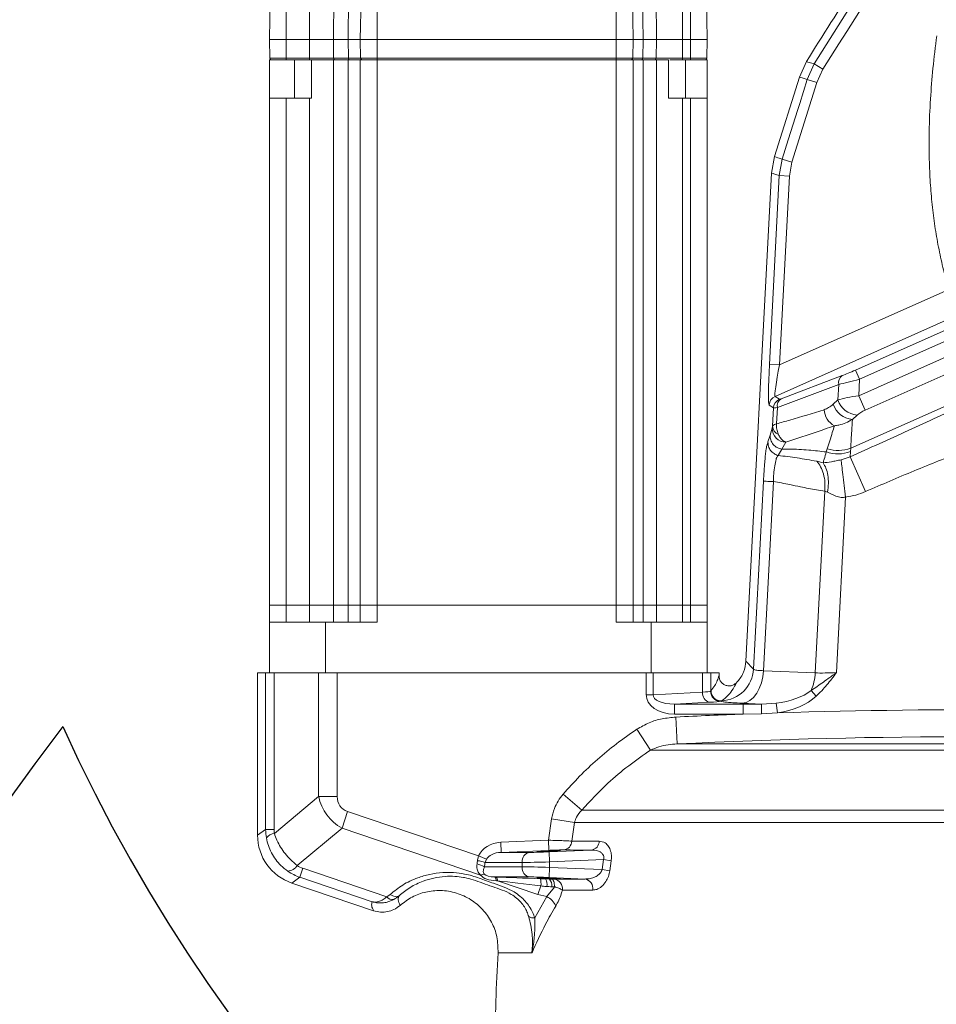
# Model space of a CAD drawing. Header units: millimetres. Extents: x 0 to 16820, y 0 to 11880.
# Tile 98 of 122: x 13241 to 13513, y 6855 to 7147. Entities that reach past the tile are written whole.
import ezdxf

# ---------------------------------------------------------------- set-up
doc = ezdxf.new("R2010")
doc.units = ezdxf.units.MM
doc.header["$LTSCALE"] = 20
doc.linetypes.add('PHANTOM', pattern=[12.7, 6.35, -1.27, 1.27, -1.27, 1.27, -1.27])
doc.styles.add('SLDTEXTSTYLE0', font='TXT', dxfattribs={"width": 0.605})
doc.dimstyles.new('SLDDIMSTYLE0', dxfattribs={"dimtxt": 140, "dimasz": 100, "dimexe": 0, "dimexo": 0.0625, "dimgap": 35, "dimtad": 1, "dimtoh": 1, "dimdec": 0, "dimrnd": 1e-09, "dimzin": 12, "dimdsep": 46, "dimtxsty": 'SLDTEXTSTYLE0', "dimsah": 1, "dimcen": 0.09, "dimadec": 0, "dimazin": 0, "dimtfac": 1, "dimtofl": 0, "dimtmove": 0, "dimatfit": 3, "dimfxl": 1, "dimfrac": 2, "dimtolj": 1, "dimtzin": 12, "dimarcsym": 0})

# ---------------------------------------------------------------- blocks, each defined once
blk = doc.blocks.new('*D21')
at = {"color": 7, "linetype": 'Continuous', "lineweight": 0}
for p, q in [((11361.95, 7139.47), (11361.95, 4174.47)), ((13524.83, 6320.77), (13524.83, 4174.47)), ((11361.95, 4204.47), (13524.83, 4204.47))]:
    blk.add_line(p, q, dxfattribs=at)
for points in [[(11361.95, 4204.47), (11461.95, 4189.47), (11461.95, 4219.47)], [(13524.83, 4204.47), (13424.83, 4219.47), (13424.83, 4189.47)]]:
    blk.add_solid(points, dxfattribs=at)
at = {"color": 7, "linetype": 'Continuous', "lineweight": 0, "insert": (12229.51, 4384.94), "char_height": 140, "attachment_point": 1, "style": 'SLDTEXTSTYLE0'}
blk.add_mtext('2163', dxfattribs=at)
blk = doc.blocks.new('*D23')
at = {"color": 7, "linetype": 'Continuous', "lineweight": 0}
for p, q in [((12163.43, 7139.47), (12163.43, 4467.07)), ((13524.83, 6320.77), (13524.83, 4467.07)), ((12163.43, 4497.07), (13524.83, 4497.07))]:
    blk.add_line(p, q, dxfattribs=at)
for points in [[(12163.43, 4497.07), (12263.43, 4482.07), (12263.43, 4512.07)], [(13524.83, 4497.07), (13424.83, 4512.07), (13424.83, 4482.07)]]:
    blk.add_solid(points, dxfattribs=at)
at = {"color": 7, "linetype": 'Continuous', "lineweight": 0, "insert": (12630.25, 4677.54), "char_height": 140, "attachment_point": 1, "style": 'SLDTEXTSTYLE0'}
blk.add_mtext('1361', dxfattribs=at)

msp = doc.modelspace()

# ---------------------------------------------------------------- linework, layer by layer
at = {"color": 7, "linetype": 'Continuous', "lineweight": 0}
for p, q in [((13315.63, 7186.97), (13314.83, 7141.47)), ((13444.04, 7186.97), (13444.83, 7141.47)), ((13342.31, 7169.02), (13341.83, 7141.47)), ((13422.35, 7169.02), (13422.83, 7141.47)), ((13314.83, 7141.47), (13319.83, 7141.47)), ((13314.93, 7135.96), (13314.83, 7141.47)), ((13319.83, 7141.47), (13326.76, 7141.47)), ((13326.76, 7141.47), (13333.84, 7141.47)), ((13333.84, 7141.47), (13338.23, 7141.47)), ((13338.23, 7141.47), (13341.83, 7141.47)), ((13341.83, 7141.47), (13346.83, 7141.47)), ((13341.93, 7135.96), (13341.83, 7141.47)), ((13346.83, 7141.47), (13417.83, 7141.47)), ((13417.83, 7141.47), (13422.83, 7141.47)), ((13422.73, 7135.96), (13422.83, 7141.47)), ((13422.83, 7141.47), (13425.76, 7141.47)), ((13425.76, 7141.47), (13429.78, 7141.47)), ((13429.78, 7141.47), (13437.46, 7141.47)), ((13437.46, 7141.47), (13439.83, 7141.47)), ((13439.83, 7141.47), (13444.83, 7141.47)), ((13444.73, 7135.96), (13444.83, 7141.47)), ((13314.83, 7124.07), (13314.83, 7135.47)), ((13315.43, 7135.47), (13314.83, 7135.47)), ((13319.83, 7135.47), (13315.43, 7135.47)), ((13326.76, 7135.47), (13319.83, 7135.47)), ((13326.98, 7135.47), (13326.76, 7135.47)), ((13327.33, 7135.47), (13327.33, 7124.07)), ((13338.23, 7135.47), (13333.84, 7135.47)), ((13342.43, 7135.47), (13338.61, 7135.47)), ((13341.83, 6973.47), (13341.83, 7135.47)), ((13346.83, 7135.47), (13342.43, 7135.47)), ((13417.83, 7135.47), (13346.83, 7135.47)), ((13422.23, 7135.47), (13417.83, 7135.47)), ((13425.34, 7135.47), (13422.23, 7135.47)), ((13422.83, 7135.47), (13422.83, 6973.47)), ((13429.78, 7135.47), (13425.76, 7135.47)), ((13433.33, 7124.07), (13433.33, 7135.47)), ((13437.46, 7135.47), (13433.68, 7135.47)), ((13439.83, 7135.47), (13437.46, 7135.47)), ((13444.23, 7135.47), (13439.83, 7135.47)), ((13444.83, 7135.47), (13444.23, 7135.47)), ((13444.83, 7135.47), (13444.83, 7124.07)), ((13474.26, 7134.9), (13472.17, 7130.33)), ((13474.26, 7134.9), (13474.26, 7134.9)), ((13472.17, 7130.33), (13464.79, 7106.71)), ((13314.83, 6973.47), (13314.83, 7124.07)), ((13326.76, 7124.07), (13319.83, 7124.07)), ((13327.33, 7124.07), (13326.76, 7124.07)), ((13437.46, 7124.07), (13439.83, 7124.07)), ((13444.83, 7124.07), (13444.83, 6973.47)), ((13463.9, 7101.8), (13464.79, 7106.71)), ((13463.9, 7101.79), (13456.31, 6956.93)), ((13463.9, 7101.8), (13463.9, 7101.79)), ((13314.83, 6968.47), (13314.83, 6973.47)), ((13314.83, 6973.47), (13319.83, 6973.47)), ((13319.83, 6973.47), (13326.76, 6973.47)), ((13326.76, 6973.47), (13333.84, 6973.47)), ((13333.84, 6973.47), (13338.23, 6973.47)), ((13338.23, 6973.47), (13341.83, 6973.47)), ((13341.83, 6968.47), (13341.83, 6973.47)), ((13341.83, 6973.47), (13346.83, 6973.47)), ((13346.83, 6973.47), (13417.83, 6973.47)), ((13417.83, 6973.47), (13422.83, 6973.47)), ((13422.83, 6973.47), (13422.83, 6968.47)), ((13422.83, 6973.47), (13425.76, 6973.47)), ((13425.76, 6973.47), (13429.78, 6973.47)), ((13429.78, 6973.47), (13437.46, 6973.47)), ((13437.46, 6973.47), (13439.83, 6973.47)), ((13439.83, 6973.47), (13444.83, 6973.47)), ((13444.83, 6973.47), (13444.83, 6968.47)), ((13314.83, 6968.47), (13314.83, 6953.47)), ((13331.5, 6968.47), (13314.83, 6968.47)), ((13331.5, 6953.47), (13331.5, 6968.47)), ((13331.5, 6968.47), (13346.83, 6968.47)), ((13417.83, 6968.47), (13428.16, 6968.47)), ((13428.16, 6968.47), (13428.16, 6953.47)), ((13444.83, 6968.47), (13428.16, 6968.47)), ((13444.83, 6953.47), (13444.83, 6968.47)), ((13311.33, 6953.47), (13311.33, 6905.2)), ((13311.33, 6953.47), (13313.73, 6953.47)), ((13316.22, 6953.47), (13313.73, 6953.47)), ((13321.93, 6953.47), (13316.22, 6953.47)), ((13326.3, 6953.47), (13321.93, 6953.47)), ((13329.47, 6953.47), (13326.3, 6953.47)), ((13334.98, 6953.47), (13329.47, 6953.47)), ((13426.67, 6953.47), (13334.98, 6953.47)), ((13428.74, 6953.47), (13426.67, 6953.47)), ((13433.36, 6953.47), (13428.74, 6953.47)), ((13437.73, 6953.47), (13433.36, 6953.47)), ((13443.45, 6953.47), (13437.73, 6953.47)), ((13445.93, 6953.47), (13443.45, 6953.47)), ((13445.93, 6953.47), (13448.33, 6953.47)), ((13448.33, 6952.55), (13448.33, 6953.47)), ((13321.5, 6891.02), (13345.79, 6882.78))]:
    msp.add_line(p, q, dxfattribs=at)
at = {"color": 8, "linetype": 'Continuous', "lineweight": 0}
for p, q in [((13319.83, 7186.97), (13319.83, 7141.47)), ((13326.76, 7186.97), (13326.76, 7141.47)), ((13429.16, 7186.97), (13429.78, 7141.47)), ((13437.46, 7186.97), (13437.46, 7141.47)), ((13439.83, 7186.97), (13439.83, 7141.47)), ((13334.37, 7184.1), (13333.84, 7141.47)), ((13425.24, 7184), (13425.76, 7141.47)), ((13338.66, 7179.97), (13338.23, 7141.47)), ((13346.83, 7164.93), (13346.83, 7141.47)), ((13417.83, 7164.93), (13417.83, 7141.47)), ((13319.83, 7135.96), (13319.83, 7141.47)), ((13326.76, 7135.96), (13326.76, 7141.47)), ((13333.91, 7135.96), (13333.84, 7141.47)), ((13338.29, 7135.96), (13338.23, 7141.47)), ((13346.83, 7135.96), (13346.83, 7141.47)), ((13417.83, 7135.96), (13417.83, 7141.47)), ((13425.7, 7135.96), (13425.76, 7141.47)), ((13429.7, 7135.96), (13429.78, 7141.47)), ((13437.46, 7135.96), (13437.46, 7141.47)), ((13439.83, 7135.96), (13439.83, 7141.47)), ((13314.93, 7135.96), (13319.83, 7135.96)), ((13319.83, 7135.96), (13326.76, 7135.96)), ((13319.83, 7135.47), (13319.83, 7135.96)), ((13322.33, 7135.47), (13322.33, 7124.07)), ((13326.76, 7135.96), (13333.91, 7135.96)), ((13326.76, 7135.47), (13326.76, 7135.96)), ((13333.84, 7135.47), (13333.84, 6973.47)), ((13333.91, 7135.96), (13338.29, 7135.96)), ((13338.23, 6973.47), (13338.23, 7135.47)), ((13338.29, 7135.96), (13341.93, 7135.96)), ((13341.93, 7135.96), (13346.83, 7135.96)), ((13346.83, 7135.96), (13417.83, 7135.96)), ((13346.83, 7135.47), (13346.83, 7135.96)), ((13346.83, 7135.47), (13346.83, 6973.47)), ((13417.83, 7135.96), (13422.73, 7135.96)), ((13417.83, 7135.47), (13417.83, 7135.96)), ((13417.83, 6973.47), (13417.83, 7135.47)), ((13422.73, 7135.96), (13425.7, 7135.96)), ((13425.7, 7135.96), (13429.7, 7135.96)), ((13425.76, 7135.47), (13425.76, 6973.47)), ((13429.7, 7135.96), (13437.46, 7135.96)), ((13429.78, 6973.47), (13429.78, 7135.47)), ((13437.46, 7135.47), (13437.46, 7135.96)), ((13437.46, 7135.96), (13439.83, 7135.96)), ((13438.33, 7124.07), (13438.33, 7135.47)), ((13439.83, 7135.96), (13444.73, 7135.96)), ((13439.83, 7135.47), (13439.83, 7135.96)), ((13474.49, 7129.63), (13476.58, 7134.21)), ((13476.58, 7134.21), (13479.13, 7132.63)), ((13479.13, 7132.63), (13477.35, 7128.74)), ((13477.35, 7128.74), (13469.95, 7105.09)), ((13474.49, 7129.63), (13477.35, 7128.74)), ((13319.83, 7124.07), (13319.83, 6973.47)), ((13326.76, 6973.47), (13326.76, 7124.07)), ((13437.46, 7124.07), (13437.46, 6973.47)), ((13439.83, 6973.47), (13439.83, 7124.07)), ((13466.21, 7101.07), (13467.09, 7105.99)), ((13467.09, 7105.99), (13469.95, 7105.09)), ((13469.95, 7105.09), (13469.2, 7100.91)), ((13463.27, 7045), (13466.21, 7101.07)), ((13466.21, 7101.07), (13469.2, 7100.91)), ((13469.2, 7100.91), (13466.26, 7044.85)), ((13466.26, 7044.85), (13516.55, 7067.24)), ((13519.8, 7059.94), (13464.96, 7035.52)), ((13488.82, 7043.33), (13522.93, 7058.52)), ((13489.78, 7035.71), (13540.34, 7058.22)), ((13524.15, 7055.78), (13490.03, 7040.59)), ((13542.41, 7054), (13491.69, 7031.42)), ((13547.73, 7046.96), (13487.4, 7020.1)), ((13463.27, 7045), (13466.26, 7044.85)), ((13490.03, 7040.59), (13488.82, 7043.33)), ((13466.72, 7034.79), (13484.92, 7041.69)), ((13490.03, 7040.59), (13489.78, 7035.71)), ((13483.86, 7039.08), (13465.66, 7032.17)), ((13483.62, 7034.44), (13483.86, 7039.08)), ((13464.96, 7035.52), (13466.24, 7034.64)), ((13482.19, 7033.17), (13483.62, 7034.44)), ((13491.69, 7031.42), (13489.78, 7035.71)), ((13464.47, 7032.06), (13463.19, 7032.94)), ((13464.18, 7026.66), (13464.47, 7032.06)), ((13465.66, 7032.17), (13465.41, 7027.35)), ((13489.33, 7029.95), (13487.9, 7028.68)), ((13463.46, 7023.95), (13464.09, 7026.07)), ((13462.85, 7021.97), (13463.46, 7023.95)), ((13466.98, 7019.86), (13465.83, 7017.97)), ((13468.16, 7021.95), (13466.98, 7019.86)), ((13480.17, 7019), (13480.45, 7019.92)), ((13487.4, 7020.1), (13487.34, 7019.11)), ((13484.55, 7016.66), (13487.25, 7017.56)), ((13487.34, 7019.11), (13487.25, 7017.56)), ((13487.25, 7017.56), (13491.84, 7007.26)), ((13477.31, 7016.24), (13479.21, 7015.79)), ((13458.57, 6954.55), (13461.5, 7010.35)), ((13464.44, 7010.19), (13461.5, 6954.06)), ((13476.86, 6953.4), (13479.69, 7007.36)), ((13480.54, 7007.1), (13479.69, 7007.36)), ((13485.91, 7005.61), (13483.18, 6953.5)), ((13319.83, 6973.47), (13319.83, 6968.47)), ((13326.76, 6968.47), (13326.76, 6973.47)), ((13333.84, 6973.47), (13333.84, 6968.47)), ((13338.23, 6968.47), (13338.23, 6973.47)), ((13346.83, 6973.47), (13346.83, 6968.47)), ((13417.83, 6968.47), (13417.83, 6973.47)), ((13425.76, 6973.47), (13425.76, 6968.47)), ((13429.78, 6968.47), (13429.78, 6973.47)), ((13437.46, 6973.47), (13437.46, 6968.47)), ((13439.83, 6968.47), (13439.83, 6973.47)), ((13456.31, 6956.93), (13458.57, 6954.55)), ((13313.73, 6906.93), (13313.73, 6953.47)), ((13316.22, 6953.47), (13316.22, 6906.93)), ((13329.47, 6916.75), (13329.47, 6953.47)), ((13334.98, 6953.47), (13334.98, 6916.75)), ((13426.67, 6946.94), (13426.67, 6953.47)), ((13428.74, 6953.47), (13428.74, 6946.94)), ((13443.45, 6947.67), (13443.45, 6953.47)), ((13445.93, 6953.47), (13445.93, 6948.07)), ((13461.5, 6954.06), (13476.86, 6953.4)), ((13428.74, 6946.94), (13426.67, 6946.94)), ((13428.74, 6946.94), (13443.45, 6947.67)), ((13445.82, 6947.99), (13445.93, 6948.07)), ((13445.93, 6948.07), (13445.95, 6948.09)), ((13475.65, 6948.16), (13477.18, 6946.48)), ((13445.51, 6944.68), (13435.06, 6944.16)), ((13435.06, 6944.16), (13455.53, 6944.16)), ((13435.06, 6944.16), (13435.06, 6941.16)), ((13449.05, 6945.07), (13448.77, 6944.99)), ((13449.09, 6945.1), (13449.05, 6945.07)), ((13460.92, 6944.16), (13455.2, 6944.4)), ((13455.53, 6944.16), (13460.92, 6944.16)), ((13455.53, 6944.16), (13455.53, 6941.16)), ((13460.92, 6944.16), (13465.24, 6944.4)), ((13465.24, 6944.4), (13465.68, 6941.52)), ((13455.53, 6941.16), (13435.06, 6941.16)), ((13460.92, 6941.21), (13455.53, 6941.16)), ((13465.68, 6941.52), (13460.92, 6941.21)), ((13435.53, 6940.29), (13435.92, 6932.31)), ((13423.9, 6936.66), (13428.01, 6930.49)), ((13435.92, 6932.31), (13613.74, 6932.31)), ((13621.65, 6930.49), (13428.01, 6930.49)), ((13402.05, 6917.4), (13407.57, 6912.66)), ((13316.32, 6905.76), (13329.47, 6916.75)), ((13334.98, 6916.75), (13329.47, 6916.75)), ((13338.08, 6912.23), (13336.41, 6907.31)), ((13338.08, 6912.23), (13376.95, 6899.05)), ((13407.57, 6912.66), (13517.3, 6912.66)), ((13397.67, 6903.72), (13398.59, 6910.03)), ((13398.59, 6910.03), (13405.43, 6908.97)), ((13405.43, 6908.97), (13404.63, 6903.47)), ((13516.16, 6908.97), (13405.43, 6908.97)), ((13311.33, 6905.2), (13313.73, 6906.93)), ((13313.73, 6906.93), (13316.22, 6906.93)), ((13336.41, 6907.31), (13323.13, 6896.22)), ((13377.56, 6893.36), (13336.41, 6907.31)), ((13383.51, 6903.11), (13397.67, 6903.72)), ((13383.51, 6903.11), (13383.63, 6900.11)), ((13397.67, 6903.72), (13397.79, 6900.72)), ((13397.79, 6900.72), (13383.63, 6900.11)), ((13383.63, 6900.11), (13392.17, 6900.11)), ((13397.91, 6900.27), (13410.5, 6900.81)), ((13398.04, 6897.28), (13397.91, 6900.27)), ((13376.95, 6899.05), (13379.28, 6898.08)), ((13379.28, 6898.08), (13378.89, 6897.12)), ((13389.84, 6897.12), (13378.89, 6897.12)), ((13389.84, 6895.81), (13389.84, 6897.12)), ((13414.01, 6897.96), (13398.04, 6897.28)), ((13398.04, 6897.28), (13398.04, 6895.66)), ((13413.6, 6894.99), (13414.01, 6897.96)), ((13414.01, 6897.96), (13416.32, 6897.63)), ((13416.32, 6897.63), (13415.91, 6894.67)), ((13323.89, 6892.73), (13324.79, 6895.38)), ((13324.79, 6895.38), (13349.71, 6886.93)), ((13378.67, 6895.81), (13389.84, 6895.81)), ((13397.91, 6892.66), (13398.04, 6895.66)), ((13398.04, 6895.66), (13413.6, 6894.99)), ((13413.6, 6894.99), (13415.91, 6894.67)), ((13323.89, 6892.73), (13321.5, 6891.02)), ((13345.35, 6885.46), (13323.89, 6892.73)), ((13381.73, 6892.82), (13382.1, 6892.8)), ((13392.17, 6892.82), (13381.73, 6892.82)), ((13382.6, 6891.65), (13382.22, 6891.67)), ((13394.57, 6887.59), (13382.6, 6891.65)), ((13408.54, 6892.2), (13397.91, 6892.66)), ((13397.96, 6892.2), (13398.69, 6892.18)), ((13395.45, 6890.18), (13394.57, 6887.59)), ((13399.52, 6889.92), (13398.65, 6889.91)), ((13349.71, 6886.93), (13350.71, 6887.64)), ((13393.61, 6880.69), (13397.16, 6886.99)), ((13397.16, 6886.99), (13394.57, 6887.59)), ((13392.79, 6870.26), (13391.54, 6870.26))]:
    msp.add_line(p, q, dxfattribs=at)
at = {"color": 8, "linetype": 'Continuous', "lineweight": 0, "flags": 128}
for points in [[(13338.61, 7135.47), (13338.55, 7135.48), (13338.49, 7135.5), (13338.44, 7135.55), (13338.39, 7135.61), (13338.35, 7135.68), (13338.32, 7135.77), (13338.3, 7135.86), (13338.29, 7135.96)], [(13474.26, 7134.9), (13474.72, 7134.77), (13475.49, 7134.53), (13476.27, 7134.3), (13476.58, 7134.21)], [(13467.09, 7105.99), (13468.88, 7111.71), (13471.69, 7120.67), (13472.26, 7122.52), (13474.49, 7129.63)], [(13474.49, 7129.63), (13473.86, 7129.82), (13473.02, 7130.08), (13472.63, 7130.19), (13472.17, 7130.33)], [(13464.79, 7106.7), (13465.82, 7106.38), (13466.53, 7106.16), (13466.78, 7106.08), (13467.09, 7105.99)], [(13466.21, 7101.07), (13465.9, 7101.17), (13465.13, 7101.41), (13464.36, 7101.65), (13463.9, 7101.79)], [(13455.2, 6944.4), (13456.37, 6944.65), (13457.51, 6945.24), (13458.56, 6946.15), (13459.5, 6947.35), (13460.28, 6948.79), (13460.89, 6950.43), (13461.3, 6952.2), (13461.5, 6954.06)], [(13460.92, 6944.16), (13460.92, 6944.07), (13460.92, 6943.89), (13460.92, 6943.61), (13460.92, 6943.24), (13460.92, 6942.81), (13460.92, 6942.31), (13460.92, 6941.77), (13460.92, 6941.21)], [(13398.69, 6892.18), (13398.85, 6892.12), (13398.99, 6891.98), (13399.12, 6891.78), (13399.24, 6891.51), (13399.34, 6891.18), (13399.42, 6890.8), (13399.48, 6890.38), (13399.52, 6889.92)]]:
    msp.add_lwpolyline(points, dxfattribs=at)
at = {"color": 7, "linetype": 'Continuous', "lineweight": 30}
for centre, radius, start, end in [((13699.83, 7139.47), 2337.88, 300, 180), ((13699.83, 7139.47), 489.9, 204.3445, 84.3445), ((14247.33, 6191.17), 1242.88, 143.09425, 300)]:
    msp.add_arc(centre, radius, start, end, dxfattribs=at)
at = {"color": 7, "linetype": 'PHANTOM', "lineweight": 30}
msp.add_arc((13699.83, 7139.47), 1536.4, 353.21587, 126.78413, dxfattribs=at)
at = {"color": 8, "linetype": 'Continuous', "lineweight": 0}
for centre, radius, start, end in [((14578.91, 6449.52), 1297.66, 141.87326, 148.15417), ((14578.91, 6449.52), 1294.66, 141.87326, 148.15417), ((13334.35, 7135.9), 0.443, 172.7112, 258.7969), ((13425.26, 7135.9), 0.443, 281.248, 7.3115), ((13429.25, 7135.91), 0.451, 278.2886, 5.6674), ((13486.27, 7039.62), 2.47, 123.0672, 192.832), ((13466.19, 7032.78), 3, 114.103, 176.897), ((13467.47, 7031.9), 3, 114.103, 176.897), ((13468.07, 7032.72), 2.47, 123.0672, 192.832), ((13489.83, 7036.46), 6.53, 198.0063, 265.6084), ((13485.42, 7032.01), 5.95, 184.3477, 241.3369), ((13488.4, 7035.19), 6.53, 198.0063, 265.6084), ((13468.1, 7025.96), 4.01, 178.4559, 270.8517), ((13467.14, 7026.91), 2.97, 184.8221, 246.7175), ((13483.66, 7030.16), 10.73, 252.5784, 290.3859), ((13483.61, 7029.17), 10.73, 251.3257, 290.3819), ((13448.57, 6955.1), 10.02, 272.9757, 356.8267), ((13462.33, 6953.98), 14.54, 336.4021, 357.7358), ((13446.23, 6947.38), 2.8, 174.0102, 255.1468), ((13448.82, 6948), 3.01, 180.2085, 268.9766), ((13448.93, 6948.08), 3.01, 180.2092, 272.2581), ((13448.95, 6948.1), 3.01, 180.2075, 272.6098), ((13524.83, 5110.97), 1831.51, 92.1684, 92.7946), ((13524.83, 5110.97), 1831.51, 87.2054, 91.85075), ((13524.83, 5110.97), 1823.51, 87.2054, 92.7946), ((13316.99, 6901.8), 4.02, 99.6012, 139.1397), ((13401.84, 6903.61), 2.79, 277.1106, 357.1112), ((13410.06, 6903.48), 2.71, 279.3058, 359.1311), ((13392.64, 6897.35), 2.81, 99.5894, 184.6914), ((13375.11, 6889.96), 6.85, 58.7166, 78.3029), ((13375.37, 6886.8), 10.91, 71.1261, 83.44), ((13319.79, 6898.56), 4.08, 277.5193, 324.8672), ((13378.83, 6890.9), 2.78, 93.7963, 117.3213), ((13392.64, 6895.58), 2.81, 175.3086, 260.4106), ((13380.81, 6891.74), 1.41, 356.9444, 49.723), ((13381.19, 6891.73), 1.41, 356.9444, 49.723), ((13389.71, 6890.79), 5.77, 353.8977, 15.1571), ((13393.85, 6890.5), 3.43, 351.2306, 30.6171), ((13395.99, 6890.36), 2.7, 350.5326, 42.969), ((13398.96, 6889.29), 2.9, 352.0601, 82.2366), ((13408.02, 6889.4), 2.86, 350.5428, 79.3843), ((13351.33, 6888.03), 1.95, 214.2686, 282.231), ((13395.01, 6882.23), 5.22, 22.0861, 65.7835), ((13393.23, 6883.47), 2.81, 239.6775, 277.5821)]:
    msp.add_arc(centre, radius, start, end, dxfattribs=at)
at = {"color": 7, "linetype": 'Continuous', "lineweight": 0}
for centre, radius, start, end in [((14578.91, 6449.52), 1300, 145.76652, 148.1822), ((13315.43, 7135.97), 0.5, 181, 270), ((13342.43, 7135.97), 0.5, 181, 270), ((13422.23, 7135.97), 0.5, 270, 359), ((13444.23, 7135.97), 0.5, 270, 359), ((13909.1, 6839.47), 527.27, 176.6516, 179.7675)]:
    msp.add_arc(centre, radius, start, end, dxfattribs=at)
at = {"color": 8, "linetype": 'Continuous', "lineweight": 0}
for centre, major_axis, ratio, start_param, end_param in [((13463.86, 7045.27), (0.66, 12.33), 0.046669, 1.594636, 3.113073), ((13466.85, 7045.11), (1.89, 9.59), 0.05417, 1.608896, 3.127333), ((13488.83, 7043.62), (5.13, 2.29), 0.046669, 3.824278, 4.688549), ((13490.05, 7040.88), (8.12, 2.13), 0.033373, 3.837478, 4.701749), ((13468.29, 7035.56), (2.05, 0.92), 0.046669, 3.170112, 3.824278), ((13489.71, 7034.49), (8.07, 1.14), 0.147669, 1.541936, 2.406206), ((13469.51, 7032.82), (5.05, 0.76), 0.022589, 3.189346, 3.843512), ((13491.63, 7030.19), (3.04, 1.57), 0.31473, 1.388811, 2.253081), ((13483.23, 6954.54), (10.04, 0.53), 0.103806, 4.018963, 4.701389), ((13435.39, 6947.17), (-8.71, -0.43), 0.687907, 6.248987, 7.781811), ((13435.39, 6947.17), (6.65, 0.33), 0.45056, 3.107394, 4.640218), ((13437.94, 6948.09), (8, 0), 0.072061, 5.471607, 6.107042), ((13460.09, 6954.18), (18.7, -0.8), 0.534149, 5.014303, 5.718191), ((13460.09, 6954.18), (-20.59, 0.88), 0.63066, 1.87271, 2.576599), ((13437.94, 6945.09), (11, 0), 0.052408, 5.471607, 6.107042), ((13345.15, 6921.22), (12.74, 10.64), 0.90366, 2.68468, 3.486787), ((13345.15, 6921.22), (9.13, 7.62), 0.588785, 2.68468, 3.486787), ((13329.1, 6907.2), (14.65, 4.77), 0.970812, 2.836737, 3.004209), ((13323.59, 6907.2), (7.02, 2.4), 0.937593, 2.831091, 2.998563), ((13383.89, 6897.12), (7.32, 0), 0.819152, 1.623156, 2.813987), ((13383.89, 6897.12), (4.87, 0), 0.616372, 1.623156, 2.813987), ((13397.91, 6900.48), (7, 0.3), 0.030005, 3.751169, 4.7111), ((13368.86, 6901.79), (-5.64, 8.43), 0.632202, 3.717611, 3.840437), ((13371.32, 6901.79), (-2.72, 11.79), 0.611206, 4.045831, 4.168657), ((13398.04, 6897.49), (10, 0.3), 0.021023, 3.751826, 4.711757), ((13329.05, 6907.17), (9.18, 12.32), 0.973822, 3.179596, 3.446742), ((13327.38, 6902.25), (4.51, 5.85), 0.943663, 3.18693, 3.454076), ((13386.27, 6895.81), (7.81, 1.78), 0.308783, 3.302696, 4.023036), ((13398.04, 6895.45), (10, -0.3), 0.021023, 1.571428, 2.531359), ((13386.89, 6897.66), (9.84, 3.42), 0.500886, 3.333233, 4.053573), ((13408.42, 6891.42), (39.25, -1.69), 0.008406, 1.912626, 2.306167), ((13408.29, 6888.43), (38.29, -4.53), 0.006348, 1.913731, 2.307272), ((13397.91, 6892.45), (7, -0.3), 0.030005, 1.572086, 2.532017)]:
    msp.add_ellipse(centre, major_axis=major_axis, ratio=ratio, start_param=start_param, end_param=end_param, dxfattribs=at)
at = {"color": 7, "linetype": 'Continuous', "lineweight": 0}
msp.add_ellipse((13326.35, 6905.23), major_axis=(-12.22, -8.76), ratio=0.997927, start_param=5.662183, end_param=6.904188, dxfattribs=at)
for centre, major_axis in [((13397.83, 6900.48), (3.45, 0.15)), ((13397.83, 6892.45), (3.45, -0.15))]:
    msp.add_ellipse(centre, major_axis=major_axis, ratio=0.030005, dxfattribs=at)
at = {"color": 8, "linetype": 'Continuous', "lineweight": 0}
for points, knots in [([(13516.55, 7067.24), (13516, 7069.18), (13514.89, 7073.09), (13513.57, 7079.11), (13512.47, 7085.3), (13511.64, 7091.67), (13511.05, 7098.21), (13510.68, 7105.72), (13510.63, 7114.28), (13511.02, 7123.63), (13511.79, 7133.12), (13512.54, 7139.37), (13512.93, 7142.6)], [0, 0, 0, 0, 0.079574, 0.160587, 0.243209, 0.327604, 0.413923, 0.502308, 0.624196, 0.751786, 0.871331, 1, 1, 1, 1]), ([(13487.25, 7017.56), (13493.01, 7020.16), (13504.52, 7025.35), (13520.45, 7032.75), (13535.17, 7039.57), (13544.21, 7043.66), (13548.73, 7045.71)], [0, 0, 0, 0, 0.279904, 0.559991, 0.780054, 1, 1, 1, 1]), ([(13557.67, 7034.27), (13551.56, 7031.67), (13539.34, 7026.46), (13522.09, 7019.76), (13506.21, 7013.47), (13496.63, 7009.33), (13491.84, 7007.26)], [0, 0, 0, 0, 0.279925, 0.560031, 0.780079, 1, 1, 1, 1]), ([(13465.41, 7027.35), (13466.72, 7027.72), (13471.43, 7029.03), (13476.11, 7030.5), (13479.49, 7031.56)], [0, 0, 0, 0, 0.279418, 1, 1, 1, 1]), ([(13479.49, 7031.56), (13479.95, 7031.74), (13480.89, 7032.11), (13481.76, 7032.81), (13482.19, 7033.17)], [0, 0, 0, 0, 0.493062, 1, 1, 1, 1]), ([(13487.9, 7028.68), (13487.26, 7028.31), (13485.97, 7027.58), (13484.15, 7027), (13483.01, 7026.85), (13482.57, 7026.79)], [0, 0, 0, 0, 0.374766, 0.760471, 1, 1, 1, 1]), ([(13487.9, 7028.68), (13487.84, 7027.55), (13487.67, 7024.69), (13487.5, 7021.83), (13487.4, 7020.1)], [0, 0, 0, 0, 0.396185, 1, 1, 1, 1]), ([(13464.09, 7026.07), (13464.11, 7026.16), (13464.14, 7026.29), (13464.17, 7026.58), (13464.18, 7026.66)], [0, 0, 0, 0, 0.707145, 1, 1, 1, 1]), ([(13464.18, 7026.66), (13464.2, 7026.7), (13464.27, 7026.84), (13464.65, 7027.08), (13465.16, 7027.27), (13465.41, 7027.35), (13465.41, 7027.35)], [0, 0, 0, 0, 0.174133, 0.656925, 0.995667, 1, 1, 1, 1]), ([(13465.97, 7024.18), (13465.9, 7024.35), (13465.62, 7024.97), (13465.4, 7026.04), (13465.38, 7026.97), (13465.41, 7027.35), (13465.41, 7027.35)], [0, 0, 0, 0, 0.174145, 0.659031, 0.995667, 1, 1, 1, 1]), ([(13482.57, 7026.79), (13479.35, 7025.65), (13474.52, 7023.93), (13469.75, 7022.45), (13468.16, 7021.95)], [0, 0, 0, 0, 0.665717, 1, 1, 1, 1]), ([(13480.45, 7019.92), (13480.95, 7021.53), (13481.64, 7023.79), (13482.36, 7026.12), (13482.57, 7026.79)], [0, 0, 0, 0, 0.714371, 1, 1, 1, 1]), ([(13463.46, 7023.95), (13463.49, 7023.48), (13463.56, 7022.5), (13464.34, 7021.18), (13465.54, 7020.2), (13466.51, 7019.97), (13466.98, 7019.86)], [0, 0, 0, 0, 0.241079, 0.5, 0.758921, 1, 1, 1, 1]), ([(13468.16, 7021.95), (13467.77, 7022.14), (13467.21, 7022.4), (13466.48, 7023.25), (13466.16, 7023.84), (13465.97, 7024.18)], [0, 0, 0, 0, 0.47653, 0.68766, 1, 1, 1, 1]), ([(13461.5, 7010.35), (13461.55, 7011.32), (13461.64, 7012.77), (13461.77, 7014.57), (13461.9, 7016.19), (13462.03, 7017.58), (13462.16, 7018.71), (13462.27, 7019.55), (13462.39, 7020.3), (13462.52, 7020.94), (13462.64, 7021.38), (13462.75, 7021.68), (13462.82, 7021.88), (13462.85, 7021.97)], [0, 0, 0, 0, 0.1432857, 0.215309, 0.2868307, 0.4189518, 0.4834951, 0.5488437, 0.6460915, 0.7371605, 0.8356713, 0.9266163, 1, 1, 1, 1]), ([(13462.85, 7021.97), (13462.87, 7021.53), (13462.92, 7020.64), (13463.57, 7019.42), (13464.57, 7018.44), (13465.42, 7018.13), (13465.83, 7017.97)], [0, 0, 0, 0, 0.242652, 0.5, 0.757348, 1, 1, 1, 1]), ([(13480.17, 7019), (13478.44, 7019.2), (13474.76, 7019.63), (13470.35, 7019.86), (13467.68, 7019.86), (13466.98, 7019.86)], [0, 0, 0, 0, 0.396826, 0.841617, 1, 1, 1, 1]), ([(13465.83, 7017.97), (13465.64, 7017.73), (13465.28, 7017.25), (13465.03, 7015.57), (13464.68, 7013.58), (13464.47, 7011.69), (13464.45, 7010.69), (13464.44, 7010.2)], [0, 0, 0, 0, 0.2662108, 0.52593, 0.7681498, 0.8863657, 1, 1, 1, 1]), ([(13465.83, 7017.97), (13467.73, 7017.75), (13471.53, 7017.3), (13475.38, 7016.6), (13477.31, 7016.24)], [0, 0, 0, 0, 0.498975, 1, 1, 1, 1]), ([(13479.21, 7015.79), (13479.31, 7016.15), (13479.63, 7017.21), (13479.95, 7018.29), (13480.17, 7019)], [0, 0, 0, 0, 0.339779, 1, 1, 1, 1]), ([(13479.21, 7015.79), (13479.99, 7015.86), (13481.16, 7015.97), (13482.79, 7016.33), (13483.79, 7016.53), (13484.3, 7016.62), (13484.55, 7016.66)], [0, 0, 0, 0, 0.521528, 0.776564, 0.892519, 1, 1, 1, 1]), ([(13484.55, 7016.66), (13484.61, 7016.13), (13484.74, 7015.07), (13485.08, 7012.36), (13485.48, 7009.12), (13485.77, 7006.76), (13485.91, 7005.61)], [0, 0, 0, 0, 0.244409, 0.5, 0.755591, 1, 1, 1, 1]), ([(13477.31, 7016.24), (13477.72, 7015.74), (13478.57, 7014.72), (13479.39, 7012.52), (13479.83, 7010), (13479.73, 7008.23), (13479.69, 7007.36)], [0, 0, 0, 0, 0.245483, 0.5, 0.754517, 1, 1, 1, 1]), ([(13479.21, 7015.79), (13479.52, 7015.29), (13480.15, 7014.28), (13480.67, 7012.13), (13480.85, 7009.68), (13480.64, 7007.95), (13480.54, 7007.1)], [0, 0, 0, 0, 0.245633, 0.5, 0.754367, 1, 1, 1, 1]), ([(13461.5, 7010.35), (13461.56, 7010.35), (13461.68, 7010.34), (13462.31, 7010.31), (13463.21, 7010.26), (13464.03, 7010.22), (13464.44, 7010.2)], [0, 0, 0, 0, 0.24725, 0.5, 0.75275, 1, 1, 1, 1]), ([(13479.69, 7007.36), (13478.89, 7007.47), (13477.26, 7007.71), (13474.87, 7008.16), (13472.23, 7008.71), (13469.59, 7009.26), (13466.9, 7009.82), (13465.26, 7010.07), (13464.44, 7010.19)], [0, 0, 0, 0, 0.156492, 0.318013, 0.470158, 0.677301, 0.839965, 1, 1, 1, 1]), ([(13485.91, 7005.61), (13485.7, 7005.56), (13485.26, 7005.45), (13484.24, 7005.48), (13482.56, 7006.04), (13481.33, 7006.69), (13480.54, 7007.1)], [0, 0, 0, 0, 0.109358, 0.226931, 0.502784, 1, 1, 1, 1]), ([(13491.84, 7007.26), (13490.89, 7006.88), (13488.98, 7006.11), (13486.94, 7005.78), (13485.91, 7005.61)], [0, 0, 0, 0, 0.49453, 1, 1, 1, 1]), ([(13445.95, 6948.09), (13446.32, 6948.57), (13446.94, 6949.36), (13447.74, 6950.92), (13448.15, 6952.07), (13448.33, 6952.55)], [0, 0, 0, 0, 0.471417, 0.777444, 1, 1, 1, 1]), ([(13458.57, 6954.55), (13458.57, 6954.55), (13458.61, 6954.46), (13458.91, 6954.29), (13459.98, 6954.13), (13461.03, 6954.07), (13461.5, 6954.06), (13461.5, 6954.06)], [0, 0, 0, 0, 0.000009, 0.330497, 0.732231, 0.999991, 1, 1, 1, 1]), ([(13475.65, 6948.16), (13476.87, 6948.99), (13478.73, 6950.26), (13480.98, 6951.9), (13482.19, 6952.77), (13482.81, 6953.23), (13483.04, 6953.4), (13483.14, 6953.47), (13483.17, 6953.49), (13483.18, 6953.5)], [0, 0, 0, 0, 0.48196, 0.737193, 0.904352, 0.962612, 0.985209, 0.997818, 1, 1, 1, 1]), ([(13483.18, 6953.5), (13483.18, 6953.49), (13482.71, 6952.86), (13481.78, 6951.62), (13479.89, 6949.2), (13478.26, 6947.57), (13477.18, 6946.48)], [0, 0, 0, 0, 0.002468, 0.253526, 0.504303, 1, 1, 1, 1]), ([(13453.46, 6950.44), (13453.44, 6950.41), (13453.12, 6949.75), (13452.36, 6948.4), (13450.92, 6946.46), (13449.78, 6945.61), (13449.09, 6945.1)], [0, 0, 0, 0, 0.0102448, 0.2220392, 0.528495, 1, 1, 1, 1]), ([(13455.2, 6944.4), (13454.21, 6944.45), (13452.49, 6944.53), (13450.67, 6944.68), (13449.39, 6944.83), (13448.98, 6944.94), (13448.77, 6944.99)], [0, 0, 0, 0, 0.302259, 0.526351, 0.756941, 1, 1, 1, 1]), ([(13423.9, 6936.66), (13425.11, 6937.36), (13427.48, 6938.73), (13431.46, 6939.9), (13434.16, 6940.16), (13435.53, 6940.29)], [0, 0, 0, 0, 0.339894, 0.665183, 1, 1, 1, 1]), ([(13402.05, 6917.4), (13403.65, 6919.19), (13406.87, 6922.79), (13412.19, 6927.76), (13417.83, 6932.45), (13421.87, 6935.25), (13423.9, 6936.66)], [0, 0, 0, 0, 0.247026, 0.495246, 0.747043, 1, 1, 1, 1]), ([(13435.92, 6932.31), (13435.01, 6932.25), (13433.18, 6932.13), (13430.5, 6931.57), (13428.82, 6930.84), (13428.01, 6930.49)], [0, 0, 0, 0, 0.336102, 0.676824, 1, 1, 1, 1]), ([(13428.01, 6930.49), (13425.81, 6928.97), (13421.41, 6925.93), (13414.45, 6920.08), (13410.1, 6915.38), (13407.57, 6912.66)], [0, 0, 0, 0, 0.294287, 0.590431, 1, 1, 1, 1]), ([(13398.59, 6910.03), (13398.83, 6911.08), (13399.25, 6912.94), (13400.5, 6915.42), (13401.53, 6916.73), (13402.05, 6917.4)], [0, 0, 0, 0, 0.393396, 0.692534, 1, 1, 1, 1]), ([(13407.57, 6912.66), (13406.96, 6911.99), (13405.97, 6910.93), (13405.58, 6909.51), (13405.43, 6908.97)], [0, 0, 0, 0, 0.62074, 1, 1, 1, 1]), ([(13316.32, 6905.76), (13316.56, 6905.07), (13317.05, 6903.66), (13318.14, 6901.63), (13319.49, 6899.7), (13321.13, 6897.83), (13322.43, 6896.78), (13323.13, 6896.22)], [0, 0, 0, 0, 0.188898, 0.382472, 0.574977, 0.772519, 1, 1, 1, 1]), ([(13320.32, 6894.52), (13319.61, 6895.07), (13318.28, 6896.08), (13316.66, 6897.97), (13315.41, 6899.96), (13314.46, 6902.13), (13314.12, 6903.66), (13313.95, 6904.43)], [0, 0, 0, 0, 0.223948, 0.41575, 0.612585, 0.803837, 1, 1, 1, 1]), ([(13397.67, 6903.72), (13398.58, 6903.69), (13400.4, 6903.65), (13402.93, 6903.56), (13404.05, 6903.5), (13404.63, 6903.47)], [0, 0, 0, 0, 0.325997, 0.653052, 1, 1, 1, 1]), ([(13404.63, 6903.47), (13405.65, 6903.46), (13408.19, 6903.44), (13411.06, 6903.44), (13412.77, 6903.44)], [0, 0, 0, 0, 0.4041537, 1, 1, 1, 1]), ([(13412.77, 6903.44), (13413.36, 6903.35), (13414.38, 6903.19), (13415.54, 6902.01), (13416.21, 6900.57), (13416.46, 6899.04), (13416.36, 6898.03), (13416.32, 6897.63)], [0, 0, 0, 0, 0.299589, 0.518204, 0.697263, 0.878136, 1, 1, 1, 1]), ([(13402.18, 6900.84), (13401.82, 6900.84), (13401.11, 6900.83), (13399.52, 6900.79), (13398.37, 6900.75), (13397.79, 6900.72)], [0, 0, 0, 0, 0.345814, 0.67297, 1, 1, 1, 1]), ([(13414.01, 6897.96), (13414.06, 6898.16), (13414.16, 6898.58), (13414.05, 6899.08), (13413.8, 6899.62), (13413.23, 6900.19), (13412.07, 6900.73), (13411.09, 6900.78), (13410.5, 6900.81)], [0, 0, 0, 0, 0.101085, 0.206036, 0.252446, 0.419817, 0.651977, 1, 1, 1, 1]), ([(13377.56, 6893.36), (13377.37, 6893.56), (13376.87, 6894.07), (13376.39, 6895.19), (13376.46, 6896.15), (13376.5, 6896.67)], [0, 0, 0, 0, 0.221363, 0.583473, 1, 1, 1, 1]), ([(13376.61, 6897.63), (13376.67, 6898.04), (13376.73, 6898.53), (13376.92, 6898.98), (13376.95, 6899.05)], [0, 0, 0, 0, 0.839368, 1, 1, 1, 1]), ([(13350.71, 6887.64), (13351.91, 6888.61), (13354.32, 6890.55), (13358.37, 6892.48), (13362.4, 6893.67), (13366.01, 6894.18), (13369.52, 6894.19), (13373.2, 6893.72), (13377.17, 6892.51), (13381.01, 6891.04), (13384.53, 6889.85), (13387.22, 6888.61), (13389.28, 6887.13), (13390.81, 6885.66), (13392.05, 6884.05), (13392.99, 6882.38), (13393.41, 6881.24), (13393.61, 6880.69)], [0, 0, 0, 0, 0.1072536, 0.214406, 0.2926103, 0.370735, 0.4339063, 0.4970154, 0.581858, 0.6671143, 0.7294691, 0.7913359, 0.8336025, 0.8758762, 0.9179672, 0.9600934, 1, 1, 1, 1]), ([(13378.67, 6895.81), (13378.54, 6895.47), (13378.32, 6894.88), (13378.34, 6894.19), (13378.53, 6893.81), (13378.63, 6893.69), (13378.65, 6893.66)], [0, 0, 0, 0, 0.465379, 0.8175514, 0.9621282, 1, 1, 1, 1]), ([(13408.54, 6892.2), (13408.94, 6892.22), (13409.83, 6892.25), (13411.18, 6892.62), (13412.37, 6893.25), (13413.15, 6894), (13413.49, 6894.59), (13413.57, 6894.9), (13413.6, 6894.99)], [0, 0, 0, 0, 0.210129, 0.466716, 0.70488, 0.860627, 0.960923, 1, 1, 1, 1]), ([(13415.91, 6894.67), (13415.79, 6894.09), (13415.55, 6892.92), (13414.68, 6891.26), (13413.49, 6889.9), (13412.11, 6889.06), (13411.23, 6888.97), (13410.84, 6888.93)], [0, 0, 0, 0, 0.171636, 0.341784, 0.574643, 0.809977, 1, 1, 1, 1]), ([(13375.29, 6891.96), (13375.29, 6891.96), (13374.48, 6892.23), (13373.52, 6892.53), (13372.56, 6892.65), (13372.44, 6892.66)], [0, 0, 0, 0, 0.00002, 0.872193, 1, 1, 1, 1]), ([(13383.91, 6888.94), (13383.91, 6888.94), (13382.95, 6889.29), (13380.09, 6890.31), (13377.21, 6891.31), (13375.29, 6891.96), (13375.29, 6891.96)], [0, 0, 0, 0, 0.000007, 0.333578, 0.999993, 1, 1, 1, 1]), ([(13395.28, 6892.3), (13395.73, 6892.28), (13396.23, 6892.26), (13396.74, 6892.24), (13396.8, 6892.24)], [0, 0, 0, 0, 0.878333, 1, 1, 1, 1]), ([(13396.8, 6892.24), (13396.96, 6892.24), (13397.36, 6892.22), (13397.74, 6892.21), (13397.96, 6892.2)], [0, 0, 0, 0, 0.424847, 1, 1, 1, 1]), ([(13398.69, 6892.18), (13398.72, 6892.17), (13398.87, 6892.17), (13399.13, 6892.16), (13399.28, 6892.16), (13399.35, 6892.16)], [0, 0, 0, 0, 0.091143, 0.561157, 1, 1, 1, 1]), ([(13399.35, 6892.16), (13400.77, 6892.18), (13403.62, 6892.2), (13406.9, 6892.2), (13408.54, 6892.2)], [0, 0, 0, 0, 0.499116, 1, 1, 1, 1]), ([(13391.82, 6881.05), (13391.66, 6881.52), (13391.34, 6882.49), (13390.57, 6883.93), (13389.54, 6885.31), (13388.23, 6886.58), (13386.4, 6887.89), (13384.86, 6888.6), (13383.91, 6888.94), (13383.91, 6888.94)], [0, 0, 0, 0, 0.148573, 0.30038, 0.456101, 0.605133, 0.759766, 0.999995, 1, 1, 1, 1]), ([(13397.23, 6889.97), (13397.16, 6889.98), (13396.57, 6890.03), (13395.97, 6890.11), (13395.45, 6890.18)], [0, 0, 0, 0, 0.124674, 1, 1, 1, 1]), ([(13397.16, 6886.99), (13397.82, 6887.77), (13398.61, 6888.69), (13399.4, 6889.76), (13399.52, 6889.92)], [0, 0, 0, 0, 0.845152, 1, 1, 1, 1]), ([(13398.65, 6889.91), (13398.38, 6889.92), (13397.91, 6889.93), (13397.44, 6889.96), (13397.23, 6889.97)], [0, 0, 0, 0, 0.574557, 1, 1, 1, 1]), ([(13401.83, 6888.89), (13401.59, 6889.04), (13401.08, 6889.35), (13400.16, 6889.71), (13399.61, 6889.89), (13399.52, 6889.92)], [0, 0, 0, 0, 0.435442, 0.906976, 1, 1, 1, 1]), ([(13401.83, 6888.89), (13401.72, 6888.54), (13401.4, 6887.5), (13400.76, 6885.85), (13400.16, 6884.75), (13399.85, 6884.19)], [0, 0, 0, 0, 0.197237, 0.592634, 1, 1, 1, 1]), ([(13410.84, 6888.93), (13409.68, 6888.93), (13406.45, 6888.93), (13403.64, 6888.9), (13401.83, 6888.89)], [0, 0, 0, 0, 0.357683, 1, 1, 1, 1]), ([(13345.79, 6882.78), (13345.54, 6883.29), (13345.03, 6884.3), (13345.24, 6885.07), (13345.35, 6885.46)], [0, 0, 0, 0, 0.496367, 1, 1, 1, 1]), ([(13345.35, 6885.46), (13345.36, 6885.45), (13345.37, 6885.45), (13345.39, 6885.45), (13345.44, 6885.43), (13345.55, 6885.41), (13345.81, 6885.37), (13346.47, 6885.33), (13347.45, 6885.52), (13348.64, 6886.07), (13349.36, 6886.64), (13349.71, 6886.93)], [0, 0, 0, 0, 0.0024154, 0.0079984, 0.0181268, 0.0410936, 0.0933244, 0.2140419, 0.524852, 0.7625408, 1, 1, 1, 1]), ([(13351.74, 6886.12), (13351.24, 6885.89), (13350.25, 6885.42), (13348.53, 6885.08), (13347.08, 6885.09), (13346.07, 6885.27), (13345.66, 6885.37), (13345.49, 6885.42), (13345.41, 6885.44), (13345.38, 6885.45), (13345.36, 6885.45), (13345.35, 6885.46)], [0, 0, 0, 0, 0.237428, 0.475086, 0.785713, 0.906619, 0.958895, 0.981871, 0.992001, 0.997584, 1, 1, 1, 1]), ([(13353.32, 6887.24), (13353.18, 6886.87), (13352.89, 6886.1), (13353.38, 6884.97), (13353.65, 6884.37)], [0, 0, 0, 0, 0.4726165, 1, 1, 1, 1]), ([(13399.85, 6884.19), (13398.82, 6882.4), (13396.21, 6877.88), (13394.09, 6873.15), (13392.81, 6870.28)], [0, 0, 0, 0, 0.394886, 1, 1, 1, 1]), ([(13392.79, 6870.26), (13392.79, 6870.26), (13392.79, 6870.27), (13392.78, 6870.27), (13392.78, 6870.3), (13392.78, 6870.35), (13392.78, 6870.42), (13392.79, 6870.52), (13392.8, 6870.67), (13392.82, 6870.91), (13392.98, 6872.64), (13392.96, 6875.27), (13392.47, 6878.58), (13392.04, 6880.22), (13391.82, 6881.05)], [0, 0, 0, 0, 0.000005, 0.001122, 0.00327, 0.0084, 0.013453, 0.021071, 0.032764, 0.051095, 0.083672, 0.480433, 0.736644, 1, 1, 1, 1]), ([(13393.61, 6880.69), (13393.62, 6879.86), (13393.66, 6878.21), (13393.54, 6875.06), (13393.23, 6872.68), (13392.93, 6871.1), (13392.89, 6870.88), (13392.85, 6870.65), (13392.82, 6870.51), (13392.8, 6870.42), (13392.8, 6870.36), (13392.79, 6870.32), (13392.79, 6870.3), (13392.79, 6870.29), (13392.79, 6870.28), (13392.8, 6870.28), (13392.8, 6870.28), (13392.8, 6870.28), (13392.81, 6870.28), (13392.81, 6870.28)], [0, 0, 0, 0, 0.256884, 0.513861, 0.904505, 0.915039, 0.947883, 0.966235, 0.977791, 0.985144, 0.989816, 0.99406, 0.994917, 0.995498, 0.996143, 0.996585, 0.997443, 0.997807, 1, 1, 1, 1]), ([(13392.81, 6870.28), (13392.81, 6870.28), (13392.8, 6870.27), (13392.8, 6870.27), (13392.79, 6870.26), (13392.79, 6870.26)], [0, 0, 0, 0, 0.318234, 0.428194, 1, 1, 1, 1])]:
    msp.add_open_spline(points, degree=3, knots=knots, dxfattribs=at)
at = {"color": 7, "linetype": 'Continuous', "lineweight": 0}
for points, knots in [([(13327.33, 7135.47), (13327.32, 7135.47), (13327.31, 7135.47), (13326.94, 7135.47), (13326.94, 7135.47)], [0, 0, 0, 0, 0.990519, 1, 1, 1, 1]), ([(13453.46, 6950.44), (13453.57, 6950.56), (13454.46, 6951.49), (13455.81, 6953.58), (13456.14, 6955.81), (13456.31, 6956.93)], [0, 0, 0, 0, 0.0698354, 0.5349322, 1, 1, 1, 1]), ([(13448.33, 6952.55), (13448.36, 6952.21), (13448.43, 6951.53), (13448.95, 6950.63), (13449.7, 6949.95), (13450.64, 6949.56), (13451.66, 6949.5), (13452.67, 6949.78), (13453.19, 6950.22), (13453.46, 6950.44)], [0, 0, 0, 0, 0.14578, 0.287377, 0.428189, 0.569398, 0.712039, 0.856048, 1, 1, 1, 1]), ([(13410.5, 6900.81), (13409.03, 6900.81), (13406.09, 6900.81), (13403.49, 6900.83), (13402.18, 6900.84)], [0, 0, 0, 0, 0.499276, 1, 1, 1, 1]), ([(13372.44, 6892.66), (13371.6, 6892.79), (13369.77, 6893.07), (13366.8, 6893.02), (13363.6, 6892.57), (13360.06, 6891.51), (13356.48, 6889.8), (13354.38, 6888.1), (13353.32, 6887.24)], [0, 0, 0, 0, 0.109174, 0.23809, 0.395475, 0.557174, 0.775275, 1, 1, 1, 1]), ([(13353.65, 6884.37), (13354.81, 6885.26), (13357.11, 6887.03), (13361.26, 6888.5), (13365.76, 6888.98), (13370.38, 6888.25), (13374.71, 6886.26), (13378.3, 6883.26), (13380.96, 6879.45), (13382.64, 6875.01), (13382.7, 6871.86), (13382.73, 6870.26)], [0, 0, 0, 0, 0.106053, 0.211139, 0.316446, 0.433811, 0.548035, 0.659956, 0.771428, 0.884033, 1, 1, 1, 1]), ([(13353.32, 6887.24), (13353.32, 6887.24), (13352.85, 6886.81), (13352.29, 6886.47), (13351.74, 6886.12)], [0, 0, 0, 0, 0.000029, 1, 1, 1, 1]), ([(13345.79, 6882.78), (13346.46, 6882.61), (13347.82, 6882.26), (13349.88, 6882.43), (13351.92, 6883.07), (13353.04, 6883.92), (13353.65, 6884.37)], [0, 0, 0, 0, 0.245609, 0.499741, 0.730113, 1, 1, 1, 1]), ([(13382.73, 6870.26), (13382.82, 6870.26), (13383, 6870.26), (13384.43, 6870.26), (13386.48, 6870.26), (13388.89, 6870.26), (13390.65, 6870.26), (13391.54, 6870.26)], [0, 0, 0, 0, 0.227482, 0.454963, 0.682445, 0.841222, 1, 1, 1, 1])]:
    msp.add_open_spline(points, degree=3, knots=knots, dxfattribs=at)
for points in [[(13333.84, 7135.47), (13332.89, 7135.47), (13330.99, 7135.47), (13328.55, 7135.47), (13327.33, 7135.47)], [(13341.83, 7135.47), (13341.78, 7135.47), (13341.69, 7135.47), (13340.95, 7135.47), (13339.83, 7135.47), (13338.76, 7135.47), (13338.23, 7135.47)], [(13346.83, 7135.47), (13346.18, 7135.47), (13344.87, 7135.47), (13343.21, 7135.47), (13342.06, 7135.47), (13341.91, 7135.47), (13341.83, 7135.47)], [(13422.83, 7135.47), (13422.76, 7135.47), (13422.61, 7135.47), (13421.45, 7135.47), (13419.8, 7135.47), (13418.49, 7135.47), (13417.83, 7135.47)], [(13425.76, 7135.47), (13425.33, 7135.47), (13424.45, 7135.47), (13423.54, 7135.47), (13422.94, 7135.47), (13422.87, 7135.47), (13422.83, 7135.47)], [(13433.33, 7135.47), (13432.66, 7135.47), (13431.32, 7135.47), (13430.29, 7135.47), (13429.78, 7135.47)], [(13319.83, 7124.07), (13319.18, 7124.07), (13317.87, 7124.07), (13316.21, 7124.07), (13315.06, 7124.07), (13314.91, 7124.07), (13314.83, 7124.07)], [(13437.46, 7124.07), (13436.75, 7124.07), (13435.32, 7124.07), (13433.99, 7124.07), (13433.33, 7124.07)], [(13439.83, 7124.07), (13440.49, 7124.07), (13441.8, 7124.07), (13443.45, 7124.07), (13444.61, 7124.07), (13444.76, 7124.07), (13444.83, 7124.07)]]:
    msp.add_open_spline(points, degree=3, dxfattribs=at)
at = {"color": 8, "linetype": 'Continuous', "lineweight": 0}
msp.add_open_spline([(13350.71, 6887.64), (13350.96, 6887.48), (13351.45, 6887.16), (13352.18, 6886.95), (13352.85, 6886.94), (13353.16, 6887.14), (13353.32, 6887.24)], degree=3, dxfattribs=at)

# ---------------------------------------------------------------- dimensions: what is measured, and where the dimension line sits
at = {"color": 7, "linetype": 'Continuous', "lineweight": 0}
for base, p1, picture, middle in [((13524.83, 4204.47), (11361.95, 7139.47), '*D21', (12443.39, 4204.47)), ((13524.83, 4497.07), (12163.43, 7139.47), '*D23', (12844.13, 4497.07))]:
    dim = msp.add_linear_dim(base=base, p1=p1, p2=(13524.83, 6320.77), dimstyle='SLDDIMSTYLE0', dxfattribs=at)
    dim.commit()
    dim.dimension.update_dxf_attribs({"geometry": picture, "text_midpoint": middle, "dimtype": 160})

doc.saveas('drawing.dxf')
